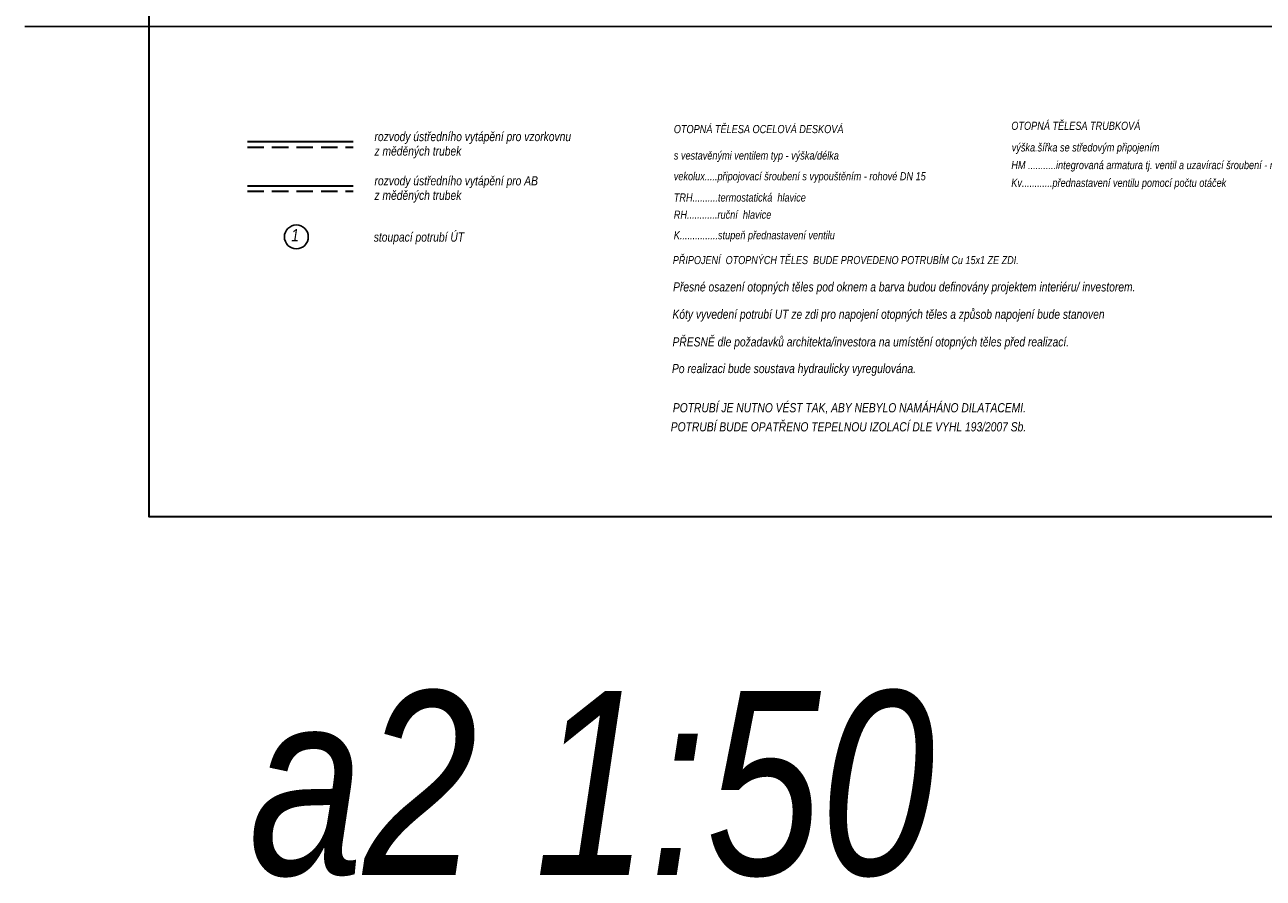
# Model space of a CAD drawing. Header units: millimetres. Extents: x 6435372 to 7248404, y 1559872 to 1886246.
# Tile 22 of 208: x 6676711 to 6695639, y 1559872 to 1572920. Entities that reach past the tile are written whole.
import ezdxf

# ---------------------------------------------------------------- set-up
doc = ezdxf.new("R2010")
doc.units = ezdxf.units.MM
doc.linetypes.add('DASH', pattern=[75, 50, -25])
for name, color, linetype in [('matrice DPS', 122, 'Continuous'), ('UT-popis', 7, 'Continuous'), ('UT_popis', 7, 'Continuous'), ('UT_tělesa-popis', 7, 'Continuous')]:
    doc.layers.add(name, color=color, linetype=linetype)
for name, color, linetype, lineweight in [('plyn_popis', 7, 'Continuous', 18), ('UT_potrubí', 10, 'Continuous', 30), ('UT_potrubí-vzrorkovna', 161, 'Continuous', 30)]:
    doc.layers.add(name, color=color, linetype=linetype, lineweight=lineweight)
doc.styles.add('INDRA', font='ariali.ttf')
doc.linetypes.add('IZOLACE_TEPELNA_U', pattern='A,0.00254,-2.54,[216,CADKON.SHX,S=2.54,R=0,X=-2.54,Y=0],-15.24,[216,CADKON.SHX,S=2.54,R=180,X=2.54,Y=0],-2.54', length=20.32254)

msp = doc.modelspace()

# ---------------------------------------------------------------- linework, layer by layer
at = {"layer": 'matrice DPS', "linetype": 'IZOLACE_TEPELNA_U', "ltscale": 0.492126}
msp.add_lwpolyline([(6676710.9, 1572895.4), (6708313.3, 1572895.4)], dxfattribs=at)
at = {"layer": 'UT-popis', "ltscale": 400}
msp.add_circle((6680861.6, 1569676.8), 182.3, dxfattribs=at)
at = {"layer": 'UT_potrubí'}
msp.add_line((6680114.4, 1570459.1), (6681727.5, 1570459.1), dxfattribs=at)
at = {"layer": 'UT_potrubí', "linetype": 'DASH', "ltscale": 5}
msp.add_line((6680114.4, 1570374.7), (6681727.5, 1570374.7), dxfattribs=at)
at = {"layer": 'UT_potrubí', "ltscale": 400}
msp.add_lwpolyline([(6678613.3, 1586395.2), (6708313.3, 1586395.2), (6708313.3, 1565395.2), (6678613.3, 1565395.2)], close=True, dxfattribs=at)
at = {"layer": 'UT_potrubí-vzrorkovna'}
msp.add_line((6680114.4, 1571135.3), (6681727.5, 1571135.3), dxfattribs=at)
at = {"layer": 'UT_potrubí-vzrorkovna', "linetype": 'DASH', "ltscale": 5}
msp.add_line((6680114.4, 1571050.9), (6681727.5, 1571050.9), dxfattribs=at)

# ---------------------------------------------------------------- texts
at = {"layer": 'plyn_popis', "linetype": 'Continuous', "style": 'INDRA', "width": 0.8}
msp.add_text('a2 1:50', height=2812.5, dxfattribs=at).set_placement((6680134.5, 1559922))
at = {"layer": 'UT_popis', "linetype": 'Continuous', "style": 'INDRA', "width": 0.8}
for s, height, p in [('OTOPNÁ TĚLESA OCELOVÁ DESKOVÁ', 125, (6686630.4, 1571263.1)), ('OTOPNÁ TĚLESA TRUBKOVÁ', 125, (6691788.7, 1571313.3)), ('výška.šířka se středovým připojením', 125, (6691795.3, 1570982.9)), ('s vestavěnými ventilem typ - výška/délka', 125, (6686630.4, 1570859.8)), ('HM ...........integrovaná armatura tj. ventil a uzavírací šroubení - rohové provedení', 125, (6691788.7, 1570712.8)), ('vekolux.....připojovací šroubení s vypouštěním - rohové DN 15', 125, (6686630.4, 1570542.5)), ('Kv............přednastavení ventilu pomocí počtu otáček', 125, (6691788.7, 1570441.8)), ('TRH..........termostatická  hlavice', 125, (6686630.4, 1570217.3)), ('RH............ruční  hlavice', 125, (6686630.4, 1569954.5)), ('1', 187.5, (6680784.7, 1569609.9)), ('K...............stupeň přednastavení ventilu', 125, (6686630.4, 1569641.4)), ('PŘIPOJENÍ  OTOPNÝCH TĚLES  BUDE PROVEDENO POTRUBÍM Cu 15x1 ZE ZDI.', 123.75, (6686615.6, 1569261))]:
    msp.add_text(s, height=height, dxfattribs=at).set_placement(p)
at = {"layer": 'UT_tělesa-popis', "ltscale": 400, "style": 'INDRA', "width": 0.8}
for s, p in [('rozvody ústředního vytápění pro vzorkovnu', (6682055.7, 1571140.9)), ('z měděných trubek ', (6682055.7, 1570919.3)), ('rozvody ústředního vytápění pro AB', (6682055.7, 1570464.7)), ('z měděných trubek ', (6682055.7, 1570243.1)), ('Přesné osazení otopných těles pod oknem a barva budou definovány projektem interiéru/ investorem.', (6686619.1, 1568842.8)), ('Kóty vyvedení potrubí UT ze zdi pro napojení otopných těles a způsob napojení bude stanoven', (6686610, 1568425)), ('PŘESNĚ dle požadavků architekta/investora na umístění otopných těles před realizací.', (6686610, 1568002.2)), ('Po realizaci bude soustava hydraulicky vyregulována.', (6686602.3, 1567594.6)), ('POTRUBÍ JE NUTNO VÉST TAK, ABY NEBYLO NAMÁHÁNO DILATACEMI.', (6686615.9, 1566995)), ('POTRUBÍ BUDE OPATŘENO TEPELNOU IZOLACÍ DLE VYHL 193/2007 Sb.', (6686583.8, 1566703.4))]:
    msp.add_text(s, height=140.625, dxfattribs=at).set_placement(p)
at = {"layer": 'UT_tělesa-popis', "linetype": 'Continuous', "style": 'INDRA', "width": 0.8}
msp.add_text('stoupací potrubí ÚT ', height=140.625, dxfattribs=at).set_placement((6682044.8, 1569604.2))

doc.saveas('drawing.dxf')
